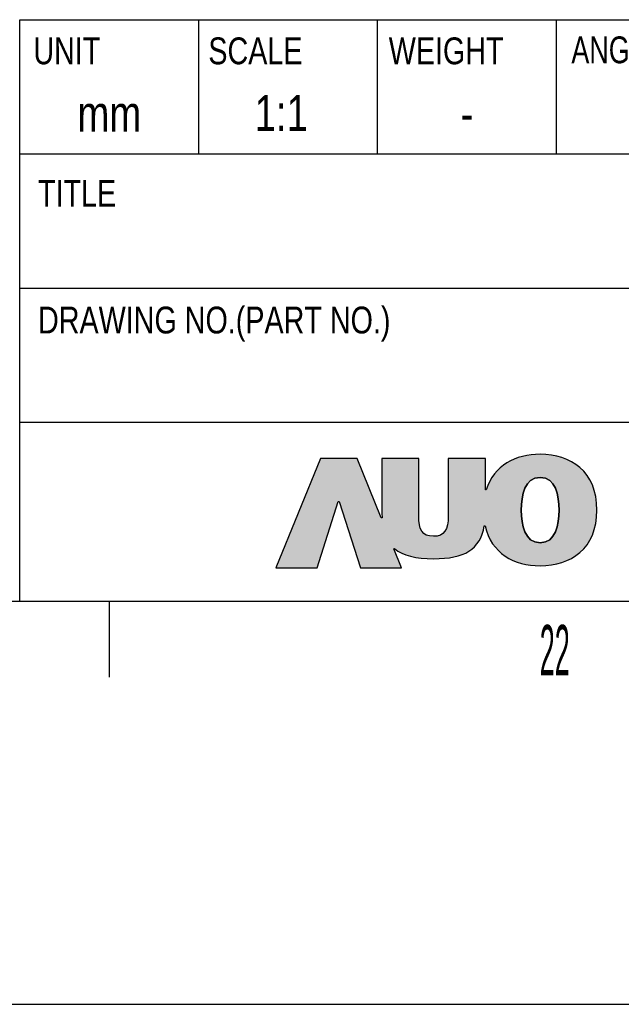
# Model space of a CAD drawing. Header units: millimetres. Extents: x 0 to 3401, y -1 to 1189.
# Tile 31 of 40: x 3223 to 3271, y -1 to 77. Entities that reach past the tile are written whole.
import ezdxf

# ---------------------------------------------------------------- set-up
doc = ezdxf.new("R2010")
doc.units = ezdxf.units.MM
doc.header["$LTSCALE"] = 65.395
doc.layers.get('0').update_dxf_attribs({"linetype": 'CONTINUOUS'})
doc.styles.get("Standard").update_dxf_attribs({"font": 'txt', "width": 0.8})
doc.styles.add('TEXTSTYLE_2', font='txt', dxfattribs={"width": 0.4})
doc.styles.add('TEXTSTYLE_4', font='txt', dxfattribs={"width": 0.75})

msp = doc.modelspace()

# ---------------------------------------------------------------- hatches: boundary and pattern name
at = {"linetype": 'Continuous'}
h = msp.add_hatch(color=256, dxfattribs=at)
edge = h.paths.add_edge_path()
edge.add_spline(control_points=[(3259.941, 36.998), (3260.431, 34.812), (3262.242, 33.836), (3264.299, 33.836)], knot_values=[0, 0, 0, 0, 1, 1, 1, 1], degree=3, periodic=0)
edge.add_spline(control_points=[(3264.299, 33.836), (3266.712, 33.836), (3268.788, 35.178), (3268.788, 38.241)], knot_values=[0, 0, 0, 0, 1, 1, 1, 1], degree=3, periodic=0)
edge.add_spline(control_points=[(3268.788, 38.241), (3268.788, 41.306), (3266.712, 42.647), (3264.299, 42.647)], knot_values=[0, 0, 0, 0, 1, 1, 1, 1], degree=3, periodic=0)
edge.add_spline(control_points=[(3264.299, 42.647), (3262.358, 42.647), (3260.636, 41.778), (3260.036, 39.843)], knot_values=[0, 0, 0, 0, 1, 1, 1, 1], degree=3, periodic=0)
edge.add_line((3260.036, 39.843), (3259.965, 39.843))
edge.add_line((3259.965, 39.843), (3259.965, 42.313))
edge.add_line((3259.965, 42.313), (3257.027, 42.313))
edge.add_line((3257.027, 42.313), (3257.027, 37.788))
edge.add_spline(control_points=[(3257.027, 37.788), (3257.027, 36.677), (3256.727, 36.166), (3255.86, 36.166)], knot_values=[0, 0, 0, 0, 1, 1, 1, 1], degree=3, periodic=0)
edge.add_spline(control_points=[(3255.86, 36.166), (3254.943, 36.166), (3254.694, 36.713), (3254.694, 37.788)], knot_values=[0, 0, 0, 0, 1, 1, 1, 1], degree=3, periodic=0)
edge.add_line((3254.694, 37.788), (3254.694, 42.313))
edge.add_line((3254.694, 42.313), (3251.787, 42.313))
edge.add_line((3251.787, 42.313), (3251.787, 38.1))
edge.add_arc((3259.781, 38.102), 7.993, 180.00956, 183.33774)
edge.add_line((3251.801, 37.636), (3251.74, 37.619))
edge.add_line((3251.74, 37.619), (3249.83, 42.313))
edge.add_line((3249.83, 42.313), (3246.921, 42.313))
edge.add_line((3246.921, 42.313), (3243.406, 33.67))
edge.add_line((3243.406, 33.67), (3246.657, 33.67))
edge.add_line((3246.657, 33.67), (3248.335, 38.927))
edge.add_line((3248.335, 38.927), (3248.373, 38.927))
edge.add_line((3248.38, 38.927), (3248.373, 38.927))
edge.add_line((3248.38, 38.927), (3248.416, 38.927))
edge.add_line((3248.416, 38.927), (3250.095, 33.67))
edge.add_line((3250.095, 33.67), (3253.346, 33.67))
edge.add_line((3253.346, 33.67), (3252.732, 35.179))
edge.add_line((3252.732, 35.179), (3252.782, 35.205))
edge.add_spline(control_points=[(3252.782, 35.205), (3253.455, 34.626), (3254.476, 34.396), (3255.871, 34.396)], knot_values=[0, 0, 0, 0, 1, 1, 1, 1], degree=3, periodic=0)
edge.add_spline(control_points=[(3255.871, 34.396), (3258.307, 34.396), (3259.564, 35.112), (3259.882, 36.998)], knot_values=[0, 0, 0, 0, 1, 1, 1, 1], degree=3, periodic=0)
edge.add_line((3259.882, 36.998), (3259.941, 36.998))
edge = h.paths.add_edge_path()
edge.add_spline(control_points=[(3265.789, 38.241), (3265.789, 37.067), (3265.528, 35.658), (3264.299, 35.658)], knot_values=[0, 0, 0, 0, 1, 1, 1, 1], degree=3, periodic=0)
edge.add_spline(control_points=[(3264.299, 35.658), (3263.069, 35.658), (3262.808, 37.067), (3262.808, 38.241)], knot_values=[0, 0, 0, 0, 1, 1, 1, 1], degree=3, periodic=0)
edge.add_spline(control_points=[(3262.808, 38.241), (3262.808, 39.416), (3263.069, 40.825), (3264.299, 40.825)], knot_values=[0, 0, 0, 0, 1, 1, 1, 1], degree=3, periodic=0)
edge.add_spline(control_points=[(3264.299, 40.825), (3265.528, 40.825), (3265.789, 39.416), (3265.789, 38.241)], knot_values=[0, 0, 0, 0, 1, 1, 1, 1], degree=3, periodic=0)

# ---------------------------------------------------------------- linework, layer by layer
for p, q in [((3223.166, 31.04), (3223.166, 77.002)), ((3223.166, 77.002), (3371.658, 77.002)), ((3237.308, 66.396), (3237.308, 77.002)), ((3251.45, 66.396), (3251.45, 77.002)), ((3265.592, 66.396), (3265.592, 77.002)), ((3223.166, 66.396), (3371.658, 66.396)), ((3223.166, 55.789), (3371.658, 55.789)), ((3223.166, 45.183), (3371.658, 45.183)), ((3246.921, 42.313), (3243.406, 33.67)), ((3246.921, 42.313), (3243.406, 33.67)), ((3249.83, 42.313), (3246.921, 42.313)), ((3249.83, 42.313), (3246.921, 42.313)), ((3251.74, 37.619), (3249.83, 42.313)), ((3251.74, 37.619), (3249.83, 42.313)), ((3254.694, 42.313), (3251.787, 42.313)), ((3251.787, 42.313), (3251.787, 38.1)), ((3254.694, 42.313), (3251.787, 42.313)), ((3251.787, 42.313), (3251.787, 38.1)), ((3254.694, 37.788), (3254.694, 42.313)), ((3254.694, 37.788), (3254.694, 42.313)), ((3259.965, 42.313), (3257.027, 42.313)), ((3257.027, 42.313), (3257.027, 37.788)), ((3259.965, 42.313), (3257.027, 42.313)), ((3257.027, 42.313), (3257.027, 37.788)), ((3259.965, 39.843), (3259.965, 42.313)), ((3259.965, 39.843), (3259.965, 42.313)), ((3260.036, 39.843), (3259.965, 39.843)), ((3260.036, 39.843), (3259.965, 39.843)), ((3246.657, 33.67), (3248.335, 38.927)), ((3246.657, 33.67), (3248.335, 38.927)), ((3248.335, 38.927), (3248.373, 38.927)), ((3248.335, 38.927), (3248.373, 38.927)), ((3248.38, 38.927), (3248.373, 38.927)), ((3248.373, 38.927), (3248.38, 38.927)), ((3248.38, 38.927), (3248.416, 38.927)), ((3248.38, 38.927), (3248.416, 38.927)), ((3248.416, 38.927), (3250.095, 33.67)), ((3248.416, 38.927), (3250.095, 33.67)), ((3251.801, 37.636), (3251.74, 37.619)), ((3251.801, 37.636), (3251.74, 37.619)), ((3259.882, 36.998), (3259.941, 36.998)), ((3259.882, 36.998), (3259.941, 36.998)), ((3252.732, 35.179), (3252.782, 35.205)), ((3252.732, 35.179), (3252.782, 35.205)), ((3253.346, 33.67), (3252.732, 35.179)), ((3253.346, 33.67), (3252.732, 35.179)), ((3243.406, 33.67), (3246.657, 33.67)), ((3243.406, 33.67), (3246.657, 33.67)), ((3250.095, 33.67), (3253.346, 33.67)), ((3250.095, 33.67), (3253.346, 33.67)), ((3223.166, 31.04), (3371.658, 31.04)), ((3230.237, 25.041), (3230.237, 31.04))]:
    msp.add_line(p, q, dxfattribs=at)
at = {"color": 6, "linetype": 'Continuous'}
msp.add_line((1745.313, 31.04), (3344.574, 31.04), dxfattribs=at)
at = {"color": 7, "linetype": 'Continuous'}
msp.add_line((1719.317, -0.828), (3400.817, -0.828), dxfattribs=at)
at = {"linetype": 'Continuous'}
msp.add_arc((3259.781, 38.102), 7.993, 180.00956, 183.33774, dxfattribs=at)
msp.add_arc((3259.781, 38.102), 7.993, 180.00956, 183.33774, dxfattribs=at)
for points, knots in [([(3259.941, 36.998), (3260.431, 34.812), (3262.242, 33.836), (3264.299, 33.836), (3266.712, 33.836), (3268.788, 35.178), (3268.788, 38.241), (3268.788, 41.306), (3266.712, 42.647), (3264.299, 42.647)], [27, 27, 27, 27, 28, 28, 28, 29, 29, 29, 30, 30, 30, 30]), ([(3264.299, 35.658), (3263.069, 35.658), (3262.808, 37.067), (3262.808, 38.241), (3262.808, 39.416), (3263.069, 40.825), (3264.299, 40.825), (3265.528, 40.825), (3265.789, 39.416), (3265.789, 38.241), (3265.789, 37.067), (3265.528, 35.658), (3264.299, 35.658)], [0, 0, 0, 0, 1, 1, 1, 2, 2, 2, 3, 3, 3, 4, 4, 4, 4]), ([(3257.027, 37.788), (3257.027, 36.677), (3256.727, 36.166), (3255.86, 36.166), (3254.943, 36.166), (3254.694, 36.713), (3254.694, 37.788)], [5, 5, 5, 5, 6, 6, 6, 7, 7, 7, 7]), ([(3252.782, 35.205), (3253.455, 34.626), (3254.476, 34.396), (3255.871, 34.396), (3258.307, 34.396), (3259.564, 35.112), (3259.882, 36.998)], [24, 24, 24, 24, 25, 25, 25, 26, 26, 26, 26])]:
    msp.add_open_spline(points, degree=3, knots=knots, dxfattribs=at)
for points in [[(3264.299, 42.647), (3262.358, 42.647), (3260.636, 41.778), (3260.036, 39.843)], [(3264.299, 42.647), (3262.358, 42.647), (3260.636, 41.778), (3260.036, 39.843)], [(3268.788, 38.241), (3268.788, 41.306), (3266.712, 42.647), (3264.299, 42.647)], [(3262.808, 38.241), (3262.808, 39.416), (3263.069, 40.825), (3264.299, 40.825)], [(3264.299, 40.825), (3265.528, 40.825), (3265.789, 39.416), (3265.789, 38.241)], [(3264.299, 35.658), (3263.069, 35.658), (3262.808, 37.067), (3262.808, 38.241)], [(3264.299, 33.836), (3266.712, 33.836), (3268.788, 35.178), (3268.788, 38.241)], [(3265.789, 38.241), (3265.789, 37.067), (3265.528, 35.658), (3264.299, 35.658)], [(3255.86, 36.166), (3254.943, 36.166), (3254.694, 36.713), (3254.694, 37.788)], [(3257.027, 37.788), (3257.027, 36.677), (3256.727, 36.166), (3255.86, 36.166)], [(3255.871, 34.396), (3258.307, 34.396), (3259.564, 35.112), (3259.882, 36.998)], [(3259.941, 36.998), (3260.431, 34.812), (3262.242, 33.836), (3264.299, 33.836)], [(3252.782, 35.205), (3253.455, 34.626), (3254.476, 34.396), (3255.871, 34.396)]]:
    msp.add_open_spline(points, degree=3, dxfattribs=at)

# ---------------------------------------------------------------- texts
at = {"linetype": 'Continuous', "line_spacing_factor": 0.9}
for s, insert, char_height, width, attachment_point in [('UNIT', (3224.229, 75.6), 2.1213, 9.77323, 1), ('SCALE', (3238.065, 75.6), 2.1213, 12.19759, 1), ('WEIGHT', (3252.327, 75.6), 2.1213, 16.36447, 1), ('1:1', (3243.83, 71.038), 2.8284, 8.68731, 2), ('mm', (3230.237, 70.992), 2.8284, 8.68731, 2), ('-', (3258.521, 70.992), 2.828, 3.83858, 2), ('TITLE', (3224.6, 64.34), 2.1213, 11.81879, 1), ('DRAWING NO.(PART NO.)', (3224.6, 54.322), 2.12132, 51.2905, 1)]:
    msp.add_mtext(s, dxfattribs=dict(at, insert=insert, char_height=char_height, width=width, attachment_point=attachment_point))
at = {"linetype": 'Continuous', "attachment_point": 1, "line_spacing_factor": 0.9}
for s, insert, char_height, width, style in [('ANGLE GENERAL TOLERANCE', (3266.768, 75.681), 2.12132, 56.06347, 'TEXTSTYLE_4'), ('22', (3264.263, 29.163), 3.9994, 9.42715, 'TEXTSTYLE_2')]:
    msp.add_mtext(s, dxfattribs=dict(at, insert=insert, char_height=char_height, width=width, style=style))

doc.saveas('drawing.dxf')
